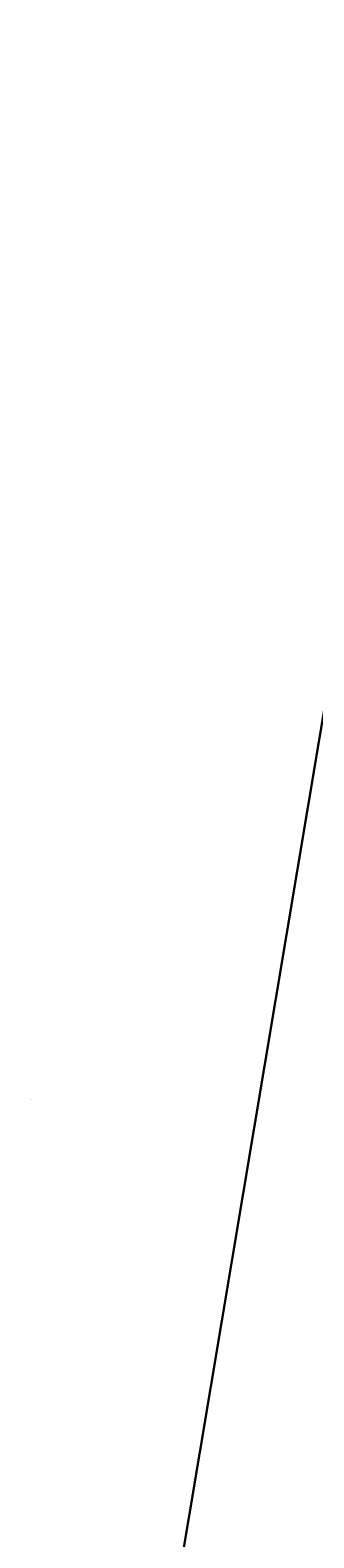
# Model space of a CAD drawing. Header units: feet. Extents: x 92 to 141.3, y -5 to 23.6.
# Tile 111 of 256: x 116.2977 to 116.3794, y 8.3666 to 8.8006. Entities that reach past the tile are written whole.
import ezdxf
from ezdxf.enums import TextEntityAlignment as Align

# ---------------------------------------------------------------- set-up
doc = ezdxf.new("R2010")
doc.units = ezdxf.units.FT
doc.header["$MEASUREMENT"] = 0
doc.layers.add('CUY - Design$0$GM_X_State_Location', color=7, linetype='Continuous', lineweight=13, plot=False)
doc.layers.add('CUY - Design$0$GM_X_State_Route', color=1, linetype='Continuous', lineweight=30)
doc.styles.add('CUY - Design$0$Styledgn030', font='dgn030.shx')

msp = doc.modelspace()

# ---------------------------------------------------------------- linework, layer by layer
at = {"layer": 'CUY - Design$0$GM_X_State_Route', "flags": 128}
msp.add_lwpolyline([(116.3154, 8.2051), (116.38399, 8.61463), (116.41724, 8.81018), (116.45498, 9.02119), (116.47929, 9.14857), (116.48121, 9.16716), (116.48437, 9.20023), (116.48399, 9.26542), (116.48207, 9.34952), (116.47939, 9.37214), (116.47172, 9.39553), (116.4583, 9.42046), (116.43645, 9.44961), (116.4124, 9.47363), (116.38154, 9.49856), (116.36127, 9.51147)], dxfattribs=at)

# ---------------------------------------------------------------- texts
at = {"layer": 'CUY - Design$0$GM_X_State_Location', "style": 'CUY - Design$0$Styledgn030'}
for s, p in [('s', (116.37035, 8.50765)), ('r', (116.37036, 8.50765))]:
    msp.add_text(s, height=0.000206, dxfattribs=at).set_placement(p, align=Align.MIDDLE_CENTER)
msp.add_text('237', height=0.000206, rotation=0, dxfattribs=at).set_placement((116.29768, 8.49258))

doc.saveas('drawing.dxf')
